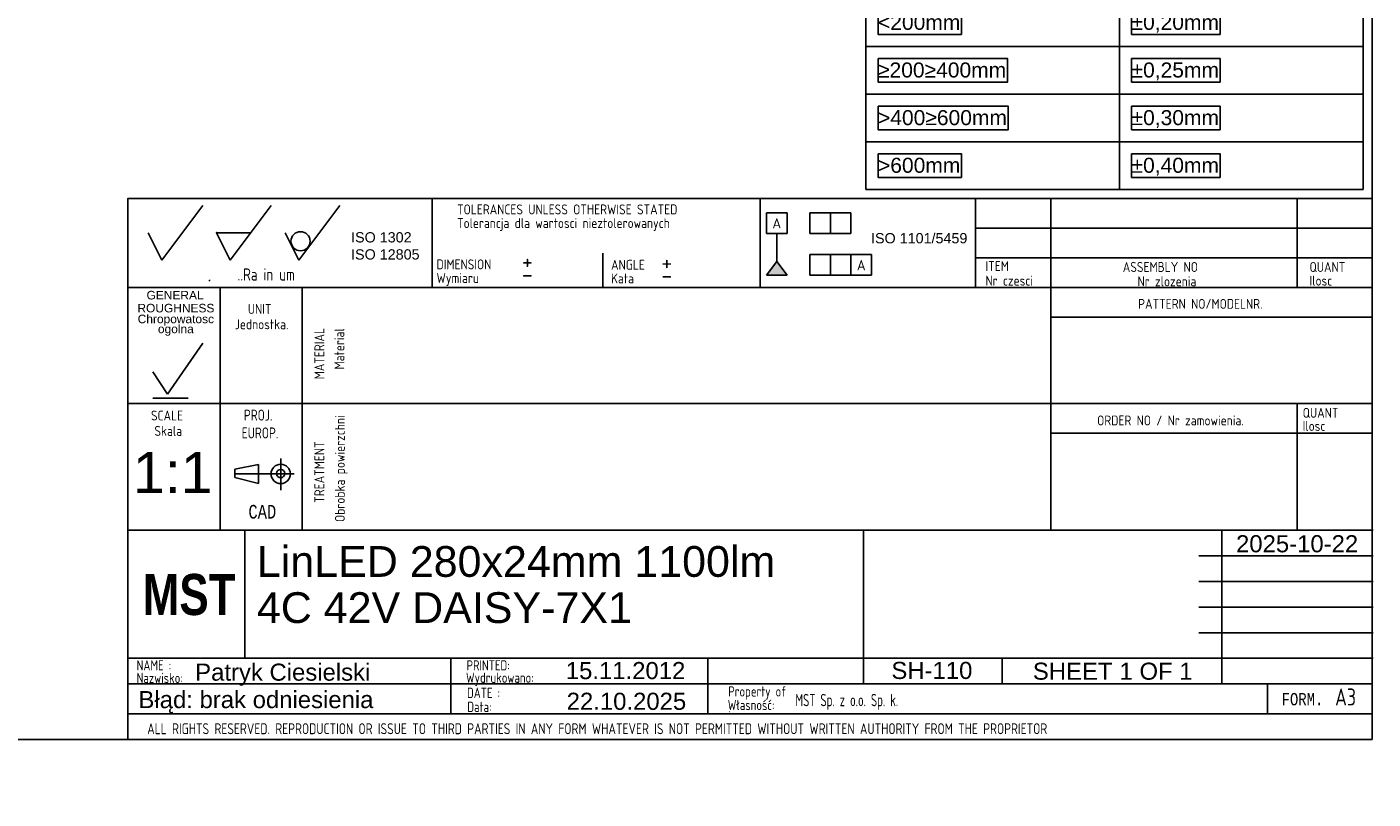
# Model space of a CAD drawing. Header units: millimetres. Extents: x 16 to 406, y 5 to 285.
# Tile 4 of 7: x 209 to 406, y 5 to 118. Entities that reach past the tile are written whole.
import ezdxf
from ezdxf.entities.mleader import LeaderData, LeaderLine
from ezdxf.enums import TextEntityAlignment as Align
from ezdxf.lldxf.tags import DXFTag
from ezdxf.math import Vec2, Vec3

# ---------------------------------------------------------------- set-up
doc = ezdxf.new("R2010")
doc.units = ezdxf.units.MM
doc.layers.add('10', color=7, linetype='Continuous')
doc.layers.add('Default', color=7, linetype='Continuous')
doc.styles.add('SEACAD_Arial', font='arial.ttf')
doc.styles.add('SEACAD_Lucida_Console', font='lucon.TTF', dxfattribs={"width": 0.8})
doc.styles.add('SEACAD_Solid_Edge_ANSI', font='seans.ttf')
tags = doc.linetypes.add('CENTER2', pattern=[28.575, 19.05, -3.175, 3.175, -3.175]).pattern_tags.tags
tags[10:11] = [DXFTag(74, 4), DXFTag(75, 0), DXFTag(340, '0'), DXFTag(46, 0.0), DXFTag(50, 0.0), DXFTag(44, 0.0), DXFTag(45, 0.0)]
tags[8:9] = [DXFTag(74, 4), DXFTag(75, 0), DXFTag(340, '0'), DXFTag(46, 0.0), DXFTag(50, 0.0), DXFTag(44, 0.0), DXFTag(45, 0.0)]
tags[6:7] = [DXFTag(74, 4), DXFTag(75, 0), DXFTag(340, '0'), DXFTag(46, 0.0), DXFTag(50, 0.0), DXFTag(44, 0.0), DXFTag(45, 0.0)]
tags[4:5] = [DXFTag(74, 4), DXFTag(75, 0), DXFTag(340, '0'), DXFTag(46, 0.0), DXFTag(50, 0.0), DXFTag(44, 0.0), DXFTag(45, 0.0)]

# ---------------------------------------------------------------- blocks, each defined once
blk = doc.blocks.new('SE1116')
at = {"layer": 'Default', "color": 7, "linetype": 'Continuous'}
for p, q in [((0, 0), (0, 38.29)), ((0, 38.29), (72.71, 38.29)), ((72.71, 38.29), (72.71, 0)), ((0, 27.87), (72.71, 27.87)), ((37.08, 27.87), (37.08, 20.91)), ((0, 20.91), (72.71, 20.91)), ((37.08, 20.91), (37.08, 13.94)), ((0, 13.94), (72.71, 13.94)), ((37.08, 13.94), (37.08, 6.97)), ((0, 6.97), (72.71, 6.97)), ((37.08, 6.97), (37.08, 0)), ((72.71, 0), (0, 0))]:
    blk.add_line(p, q, dxfattribs=at)
for points in [[(3, 36.52), (3, 33.08), (69.71, 33.08), (69.71, 36.52), (3, 36.52)], [(8.28, 33.08), (8.28, 29.64), (64.43, 29.64), (64.43, 33.08), (8.28, 33.08)], [(1.76, 26.11), (1.76, 22.67), (13.96, 22.67), (13.96, 26.11), (1.76, 26.11)], [(38.84, 26.11), (38.84, 22.67), (51.8, 22.67), (51.8, 26.11), (38.84, 26.11)], [(1.76, 19.14), (1.76, 15.7), (20.7, 15.7), (20.7, 19.14), (1.76, 19.14)], [(38.84, 19.14), (38.84, 15.7), (51.8, 15.7), (51.8, 19.14), (38.84, 19.14)], [(1.76, 12.17), (1.76, 8.73), (20.8, 8.73), (20.8, 12.17), (1.76, 12.17)], [(38.84, 12.17), (38.84, 8.73), (51.8, 8.73), (51.8, 12.17), (38.84, 12.17)], [(1.76, 5.21), (1.76, 1.76), (13.96, 1.76), (13.96, 5.21), (1.76, 5.21)], [(38.84, 5.21), (38.84, 1.76), (51.8, 1.76), (51.8, 5.21), (38.84, 5.21)]]:
    blk.add_lwpolyline(points, dxfattribs=at)
at = {"layer": 'Default', "char_height": 2.2, "attachment_point": 1}
for s, insert, width in [('{\\fArial|b0||i0||c0|p34;\\C7;\\H2.2;\\W1.;TOLERANCES UNLESS OTHERWISE STATED}', (3, 35.95), 66.7174), ('{\\fArial|b0||i0||c0|p34;\\C7;\\H2.2;\\W1.;Tolerancja dla wartości nieztolerowanych}', (8.28, 32.51), 56.1478), ('{\\fArial|b0||i0||c0|p34;\\C7;\\H2.2;\\W1.;±0,20mm}', (38.84, 25.54), 12.9609), ('{\\fArial|b0||i0||c0|p34;\\C7;\\H2.2;\\W1.;<200mm}', (1.76, 25.54), 12.1957), ('{\\fArial|b0||i0||c0|p34;\\C7;\\H2.2;\\W1.;≥200≥400mm}', (1.76, 18.57), 18.9391), ('{\\fArial|b0||i0||c0|p34;\\C7;\\H2.2;\\W1.;±0,25mm}', (38.84, 18.57), 12.9609), ('{\\fArial|b0||i0||c0|p34;\\C7;\\H2.2;\\W1.;±0,30mm}', (38.84, 11.6), 12.9609), ('{\\fArial|b0||i0||c0|p34;\\C7;\\H2.2;\\W1.;>400≥600mm}', (1.76, 11.6), 19.0348), ('{\\fArial|b0||i0||c0|p34;\\C7;\\H2.2;\\W1.;>600mm}', (1.76, 4.63), 12.1957), ('{\\fArial|b0||i0||c0|p34;\\C7;\\H2.2;\\W1.;±0,40mm}', (38.84, 4.63), 12.9609)]:
    blk.add_mtext(s, dxfattribs=dict(at, insert=insert, width=width))
blk = doc.blocks.new('SEANNOT_GROUP16')
at = {"layer": 'Default', "color": 7, "linetype": 'Continuous', "style": 'SEACAD_Arial'}
for s, p in [('LinLED 280x24mm 1100lm', (242.55, 41.87)), ('4C 42V DAISY-7X1', (242.55, 35.12))]:
    blk.add_text(s, height=4.5, dxfattribs=at).set_placement(p, align=Align.TOP_LEFT)
blk = doc.blocks.new('SEANNOT_GROUP18')
at = {"layer": 'Default', "color": 7, "linetype": 'Continuous', "style": 'SEACAD_Arial'}
blk.add_text('Patryk Ciesielski', height=2.5, dxfattribs=at).set_placement((233.53, 24.68), align=Align.TOP_LEFT)
blk = doc.blocks.new('SEANNOT_GROUP19')
at = {"layer": 'Default', "color": 7, "linetype": 'Continuous', "style": 'SEACAD_Arial'}
blk.add_text('SH-110', height=2.5, dxfattribs=at).set_placement((335.35, 24.93), align=Align.TOP_LEFT)
blk = doc.blocks.new('SEANNOT_GROUP20')
at = {"layer": 'Default', "color": 7, "linetype": 'Continuous', "style": 'SEACAD_Arial'}
blk.add_text('22.10.2025', height=2.5, dxfattribs=at).set_placement((287.86, 20.42), align=Align.TOP_LEFT)
blk = doc.blocks.new('SEANNOT_GROUP21')
at = {"layer": 'Default', "color": 7, "linetype": 'Continuous', "style": 'SEACAD_Arial'}
blk.add_text('1:1', height=6, dxfattribs=at).set_placement((224.43, 55.64), align=Align.TOP_LEFT)
blk = doc.blocks.new('_Dot')
at = {"color": 0, "linetype": 'ByBlock', "lineweight": -2}
blk.add_line((-0.5, 0), (-1, 0), dxfattribs=at)
at = {"color": 0, "linetype": 'ByBlock', "const_width": 0.5}
blk.add_lwpolyline([(-0.25, 0, 1), (0.25, 0, 1)], format="xyb", close=True, dxfattribs=at)
blk = doc.blocks.new('SEANNOT_GROUP23')
at = {"layer": 'Default', "color": 7, "linetype": 'Continuous', "style": 'SEACAD_Arial'}
blk.add_text('15.11.2012', height=2.5, dxfattribs=at).set_placement((287.73, 24.91), align=Align.TOP_LEFT)
blk = doc.blocks.new('SEANNOT_GROUP25')
at = {"layer": 'Default', "color": 7, "linetype": 'Continuous', "style": 'SEACAD_Arial'}
for s, p in [('SHEET ', (356.04, 24.82)), ('1', (368.7, 24.82)), (' OF ', (370.66, 24.82)), ('1', (377.45, 24.82))]:
    blk.add_text(s, height=2.5, dxfattribs=at).set_placement(p, align=Align.TOP_LEFT)
blk = doc.blocks.new('SEANNOT_GROUP26')
at = {"layer": 'Default', "color": 7, "linetype": 'Continuous', "style": 'SEACAD_Arial'}
blk.add_text('2025-10-22', height=2.5, dxfattribs=at).set_placement((385.75, 43.46), align=Align.TOP_LEFT)

msp = doc.modelspace()

# ---------------------------------------------------------------- hatches: boundary and pattern name
at = {"layer": 'Default', "linetype": 'Continuous'}
msp.add_hatch(color=7, dxfattribs=at).paths.add_polyline_path([(318.589, 83.506), (317.089, 81.521), (320.089, 81.521)])

# ---------------------------------------------------------------- linework, layer by layer
at = {"layer": '10', "color": 7, "linetype": 'Continuous'}
for p, q in [((268.166, 92.702), (268.166, 79.702)), ((316.166, 92.702), (316.166, 79.702)), ((347.666, 92.702), (347.666, 79.702)), ((358.666, 92.702), (358.666, 44.202)), ((394.666, 92.702), (394.666, 79.702)), ((228.666, 83.702), (234.666, 91.702)), ((238.666, 83.702), (244.666, 91.702)), ((248.666, 83.702), (254.666, 91.702)), ((226.666, 87.702), (228.666, 83.702)), ((236.666, 87.702), (241.666, 87.702)), ((236.666, 87.702), (238.666, 83.702)), ((246.666, 87.702), (248.666, 83.702)), ((405.666, 88.369), (347.666, 88.369)), ((293.166, 84.702), (293.166, 79.702)), ((405.666, 84.036), (347.666, 84.036)), ((235.541, 80.629), (235.717, 80.835)), ((405.666, 79.702), (223.666, 79.702)), ((237.166, 79.702), (237.166, 44.202)), ((237.166, 79.702), (237.166, 45.702)), ((249.166, 79.702), (249.166, 44.202)), ((405.666, 75.369), (358.666, 75.369)), ((229.469, 64.067), (234.668, 71.572)), ((227.327, 67.349), (229.469, 64.067)), ((227.327, 63.528), (232.526, 63.528)), ((405.666, 62.702), (223.666, 62.702)), ((394.666, 62.702), (394.666, 44.202)), ((405.666, 58.369), (358.666, 58.369)), ((239.312, 53.117), (242.798, 53.809)), ((242.798, 53.809), (242.798, 51.041)), ((246.041, 54.678), (246.041, 50.07)), ((246.041, 54.678), (246.041, 50.07)), ((239.312, 51.925), (239.312, 53.117)), ((242.798, 51.041), (239.312, 51.925)), ((331.291, 44.202), (223.666, 44.202)), ((331.166, 44.202), (223.666, 44.202)), ((240.77, 25.544), (240.77, 44.294)), ((380.291, 44.202), (405.791, 44.202)), ((383.666, 21.702), (383.666, 44.202)), ((380.291, 40.452), (405.791, 40.452)), ((380.291, 36.702), (405.791, 36.702)), ((380.291, 32.952), (405.791, 32.952)), ((380.291, 29.202), (405.791, 29.202)), ((223.666, 25.452), (405.791, 25.452)), ((270.926, 25.414), (270.926, 17.289)), ((308.524, 25.452), (308.524, 17.327)), ((351.541, 25.452), (351.541, 21.702)), ((223.666, 21.702), (380.291, 21.702)), ((390.354, 21.702), (390.354, 17.327)), ((223.666, 17.327), (405.666, 17.327))]:
    msp.add_line(p, q, dxfattribs=at)
at = {"layer": '10', "color": 7, "linetype": 'CENTER2'}
msp.add_line((239.312, 52.425), (248.028, 52.425), dxfattribs=at)
at = {"layer": '10', "color": 7, "linetype": 'Continuous'}
for points in [[(405.666, 13.577), (405.666, 284.577), (15.666, 284.577), (15.666, 13.577), (405.666, 13.577)], [(405.666, 13.577), (405.666, 92.702), (223.666, 92.702), (223.666, 13.577), (405.666, 13.577)], [(331.291, 44.202), (331.291, 21.702), (405.666, 21.702), (405.666, 44.202), (331.291, 44.202)]]:
    msp.add_lwpolyline(points, dxfattribs=at)
for centre, radius in [((248.939, 86.457), 1.402), ((246.041, 52.425), 1.415), ((246.041, 52.484), 0.607)]:
    msp.add_circle(centre, radius, dxfattribs=at)
msp.add_point((236.666, 87.702), dxfattribs=at)
at = {"layer": 'Default', "color": 7, "linetype": 'Continuous'}
for p, q in [((317.089, 87.611), (317.089, 90.611)), ((317.089, 90.611), (320.089, 90.611)), ((320.089, 90.611), (320.089, 87.611)), ((323.424, 87.611), (323.424, 90.611)), ((323.424, 90.611), (329.424, 90.611)), ((326.424, 90.611), (326.424, 87.611)), ((329.424, 90.611), (329.424, 87.611)), ((320.089, 87.611), (317.089, 87.611)), ((318.589, 83.506), (318.589, 87.611)), ((329.424, 87.611), (323.424, 87.611)), ((317.089, 81.521), (318.589, 83.506)), ((318.589, 83.506), (320.089, 81.521)), ((323.424, 81.521), (323.424, 84.521)), ((323.424, 84.521), (332.424, 84.521)), ((326.424, 84.521), (326.424, 81.521)), ((329.424, 81.521), (329.424, 84.521)), ((332.424, 84.521), (332.424, 81.521)), ((320.089, 81.521), (317.089, 81.521)), ((332.424, 81.521), (323.424, 81.521))]:
    msp.add_line(p, q, dxfattribs=at)

# ---------------------------------------------------------------- block references
at = {"layer": 'Default', "color": 7}
msp.add_blockref('SE1116', (331.629, 94.04), dxfattribs=at)
at = {"layer": 'Default'}
for name in ['SEANNOT_GROUP21', 'SEANNOT_GROUP26', 'SEANNOT_GROUP16', 'SEANNOT_GROUP18', 'SEANNOT_GROUP23', 'SEANNOT_GROUP19', 'SEANNOT_GROUP25', 'SEANNOT_GROUP20']:
    msp.add_blockref(name, (0, 0), dxfattribs=at)

# ---------------------------------------------------------------- texts
at = {"layer": '10', "attachment_point": 1}
for s, insert, char_height, width, style in [('{\\fSolid Edge ANSI|b0||i0||c0|p34;\\C7;\\H1.45000002;\\W0.883;TOLERANCES UNLESS OTHERWISE STATED}', (271.823, 91.84), 1.45, 38.61414, 'SEACAD_Solid_Edge_ANSI'), ('{\\fSolid Edge ANSI|b0||i0||c0|p34;\\C7;\\H1.45000002;\\W0.883;Tolerancja dla wartosci nieztolerowanych}', (271.823, 89.84), 1.45, 36.02936, 'SEACAD_Solid_Edge_ANSI'), ('{\\fSolid Edge ANSI|b0||i0||c0|p34;\\C7;\\H1.45000002;\\W0.883;DIMENSION}', (268.823, 83.801), 1.45, 10.15001, 'SEACAD_Solid_Edge_ANSI'), ('{\\fSolid Edge ANSI|b0||i0||c0|p34;\\C7;\\H1.45000002;\\W0.883;ANGLE}', (294.351, 83.737), 1.45, 6.05218, 'SEACAD_Solid_Edge_ANSI'), ('{\\fSolid Edge ANSI|b0||i0||c0|p34;\\C7;\\H1.45000002;\\W0.883;ITEM}', (349.106, 83.545), 1.45, 4.25544, 'SEACAD_Solid_Edge_ANSI'), ('{\\fSolid Edge ANSI|b0||i0||c0|p34;\\C7;\\H1.45000002;\\W0.883;ASSEMBLY NO}', (369.185, 83.418), 1.45, 12.82936, 'SEACAD_Solid_Edge_ANSI'), ('{\\fSolid Edge ANSI|b0||i0||c0|p34;\\C7;\\H1.45000002;\\W0.883;QUANT}', (396.497, 83.418), 1.45, 6.24131, 'SEACAD_Solid_Edge_ANSI'), ('{\\fSolid Edge ANSI|b0||i0||c0|p34;\\C7;\\H1.8;\\W0.8;..Ra in um}', (239.73, 82.502), 1.8, 8.92175, 'SEACAD_Solid_Edge_ANSI'), ('{\\fSolid Edge ANSI|b0||i0||c0|p34;\\C7;\\H1.45000002;\\W0.883;Wymiaru}', (268.823, 81.801), 1.45, 8.67569, 'SEACAD_Solid_Edge_ANSI'), ('{\\fSolid Edge ANSI|b0||i0||c0|p34;\\C7;\\H1.45000002;\\W0.883;Kata}', (294.351, 81.737), 1.45, 5.07501, 'SEACAD_Solid_Edge_ANSI'), ('{\\fSolid Edge ANSI|b0||i0||c0|p34;\\C7;\\H1.45000002;\\W0.883;Nr czesci }', (349.106, 81.418), 1.45, 7.78588, 'SEACAD_Solid_Edge_ANSI'), ('{\\fSolid Edge ANSI|b0||i0||c0|p34;\\C7;\\H1.45000002;\\W0.883;Nr zlozenia}', (371.349, 81.319), 1.45, 9.50428, 'SEACAD_Solid_Edge_ANSI'), ('{\\fSolid Edge ANSI|b0||i0||c0|p34;\\C7;\\H1.45000002;\\W0.883;Ilosc}', (396.497, 81.418), 1.45, 6.93479, 'SEACAD_Solid_Edge_ANSI'), ('{\\fSolid Edge ANSI|b0||i0||c0|p34;\\C7;\\H1.45000002;\\W0.883;UNIT}', (241.233, 77.275), 1.45, 4.16088, 'SEACAD_Solid_Edge_ANSI'), ('{\\fSolid Edge ANSI|b0||i0||c0|p34;\\C7;\\H1.45000002;\\W0.883;PATTERN NO/MODELNR.}', (371.438, 78.024), 1.45, 21.43479, 'SEACAD_Solid_Edge_ANSI'), ('{\\fSolid Edge ANSI|b0||i0||c0|p34;\\C7;\\H1.45000002;\\W0.883;Jednostka.}', (239.329, 75.036), 1.45, 8.72628, 'SEACAD_Solid_Edge_ANSI'), ('{\\fSolid Edge ANSI|b0||i0||c0|p34;\\C7;\\H1.45000002;\\W0.883;SCALE}', (227.067, 61.69), 1.45, 5.86305, 'SEACAD_Solid_Edge_ANSI'), ('{\\fSolid Edge ANSI|b0||i0||c0|p34;\\C7;\\H1.60000002;\\W0.8;PROJ.}', (240.654, 61.826), 1.6, 5.11305, 'SEACAD_Solid_Edge_ANSI'), ('{\\fSolid Edge ANSI|b0||i0||c0|p34;\\C7;\\H1.45000002;\\W0.883;ORDER NO / Nr zamowienia.}', (365.438, 60.97), 1.45, 25.03089, 'SEACAD_Solid_Edge_ANSI'), ('{\\fSolid Edge ANSI|b0||i0||c0|p34;\\C7;\\H1.45000002;\\W0.883;QUANT}', (395.497, 62.085), 1.45, 6.24131, 'SEACAD_Solid_Edge_ANSI'), ('{\\fSolid Edge ANSI|b0||i0||c0|p34;\\C7;\\H1.45000002;\\W0.883;Skala}', (227.568, 59.436), 1.45, 5.77723, 'SEACAD_Solid_Edge_ANSI'), ('{\\fSolid Edge ANSI|b0||i0||c0|p34;\\C7;\\H1.60000002;\\W0.8;EUROP.}', (240.336, 59.22), 1.6, 6.64349, 'SEACAD_Solid_Edge_ANSI'), ('{\\fSolid Edge ANSI|b0||i0||c0|p34;\\C7;\\H1.45000002;\\W0.883;Ilosc}', (395.497, 60.165), 1.45, 6.93479, 'SEACAD_Solid_Edge_ANSI'), ('{\\fLucida Console|b0||i0||c0|p34;\\C7;\\H1.99999998;\\W0.8;CAD}', (241.316, 47.895), 2, 4.53334, 'SEACAD_Lucida_Console'), ('{\\fSolid Edge ANSI|b0||i0||c0|p34;\\C7;\\H1.5;\\W0.8;NAME :}', (224.968, 25.176), 1.5, 5.5761, 'SEACAD_Solid_Edge_ANSI'), ('{\\fSolid Edge ANSI|b0||i0||c0|p34;\\C7;\\H1.5;\\W0.8;PRINTED:}', (273.216, 25.176), 1.5, 8.9879, 'SEACAD_Solid_Edge_ANSI'), ('{\\fSolid Edge ANSI|b0||i0||c0|p34;\\C7;\\H1.5;\\W0.8;Nazwisko:}', (224.968, 23.329), 1.5, 7.67838, 'SEACAD_Solid_Edge_ANSI'), ('{\\fSolid Edge ANSI|b0||i0||c0|p34;\\C7;\\H1.5;\\W0.8;Wydrukowano:}', (273.128, 23.366), 1.5, 11.43865, 'SEACAD_Solid_Edge_ANSI'), ('{\\fSolid Edge ANSI|b0||i0||c0|p34;\\C7;\\H1.5;\\W0.8;DATE :}', (273.282, 21.148), 1.5, 5.2174, 'SEACAD_Solid_Edge_ANSI'), ('{\\fSolid Edge ANSI|b0||i0||c0|p34;\\C7;\\H1.5;\\W0.8;Property of :}', (311.497, 21.358), 1.5, 8.86958, 'SEACAD_Solid_Edge_ANSI'), ('{\\fSolid Edge ANSI|b0||i0||c0|p34;\\C7;\\H1.8;\\W0.667;MST Sp. z o.o. Sp. k.}', (321.317, 20.244), 1.8, 58.30436, 'SEACAD_Solid_Edge_ANSI'), ('{\\fLucida Console|b0||i0||c0|p34;\\C7;\\H1.8;\\W0.8;FORM.}', (392.416, 20.377), 1.8, 6.80001, 'SEACAD_Lucida_Console'), ('{\\fSolid Edge ANSI|b0||i0||c0|p34;\\C7;\\H2.50000002;\\W0.8;A3}', (400.244, 21.047), 2.5, 3.31523, 'SEACAD_Solid_Edge_ANSI'), ('{\\fSolid Edge ANSI|b0||i0||c0|p34;\\C7;\\H1.5;\\W0.8;Data:}', (273.325, 19.098), 1.5, 6.19566, 'SEACAD_Solid_Edge_ANSI'), ('{\\fSolid Edge ANSI|b0||i0||c0|p34;\\C7;\\H1.5;\\W0.8;Własność:}', (311.414, 19.374), 1.5, 10.89131, 'SEACAD_Solid_Edge_ANSI'), ('{\\fSolid Edge ANSI|b0||i0||c0|p34;\\C7;\\H1.60000002;\\W0.8;ALL RIGHTS RESERVED. REPRODUCTION OR ISSUE TO THIRD PARTIES IN ANY FORM WHATEVER IS NOT PERMITTED WITHOUT WRITTEN AUTHORITY FROM THE PROPRIETOR}', (226.514, 15.955), 1.6, 148.00001, 'SEACAD_Solid_Edge_ANSI')]:
    msp.add_mtext(s, dxfattribs=dict(at, insert=insert, char_height=char_height, width=width, style=style))
at = {"layer": '10', "char_height": 1.25, "attachment_point": 1}
for s, insert, width in [('{\\fArial|b0||i0||c0|p34;\\C7;\\H1.2499998;\\W1.;GENERAL}', (226.419, 79.196), 8.3424), ('{\\fArial|b0||i0||c0|p34;\\C7;\\H1.2499998;\\W1.;ROUGHNESS}', (225.084, 77.302), 11.22283)]:
    msp.add_mtext(s, dxfattribs=dict(at, insert=insert, width=width))
at = {"layer": '10', "insert": (230.703, 74.174), "char_height": 1.25, "width": 11.65265, "attachment_point": 5, "line_spacing_factor": 0.7}
msp.add_mtext('{\\fArial|b0||i0||c0|p34;\\C7;\\H1.24999998;\\W1.;Chropowatosc\\P}{\\fArial|b0||i0||c0|p34;\\C7;\\H1.24999998;\\W1.;ogolna}', dxfattribs=at)
at = {"layer": '10', "char_height": 1.45, "attachment_point": 1, "rotation": 89.99999, "style": 'SEACAD_Solid_Edge_ANSI'}
for s, insert, width in [('{\\fSolid Edge ANSI|b0||i0||c0|p34;\\C7;\\H1.45000002;\\W0.883;MATERIAL}', (250.968, 66.261), 8.92066), ('{\\fSolid Edge ANSI|b0||i0||c0|p34;\\C7;\\H1.45000002;\\W0.883;Material}', (253.888, 67.703), 7.15315), ('{\\fSolid Edge ANSI|b0||i0||c0|p34;\\C7;\\H1.45000002;\\W0.883;TREATMENT}', (250.968, 48.199), 10.87501), ('{\\fSolid Edge ANSI|b0||i0||c0|p34;\\C7;\\H1.45000002;\\W0.883;Obrobka powierzchni}', (253.968, 45.395), 17.04755)]:
    msp.add_mtext(s, dxfattribs=dict(at, insert=insert, width=width))
at = {"layer": 'Default'}
for s, insert, char_height, width, attachment_point in [('{\\fSolid Edge ANSI|b0||i0||c0|p34;\\C7;\\H1.5;\\W1.;A}', (318.583, 89.835), 1.5, 1.40218, 2), ('{\\fArial|b0||i0||c0|p34;\\C7;\\H1.5;\\W1.;ISO 1302 \\P}{\\fArial|b0||i0||c0|p34;\\C7;\\H1.5;\\W1.;ISO 12805}', (256.327, 87.785), 1.5, 10.48633, 1), ('{\\fArial|b0||i0||c0|p34;\\C7;\\H1.5;\\W1.;ISO 1101/5459}', (339.414, 87.653), 1.5, 14.66134, 2), ('{\\fSolid Edge ISO|b0||i0||c0|p34;\\C7;\\H2.5;\\W1.;+\\P}', (281.293, 84.797), 2.5, 1.88245, 1), ('{\\fSolid Edge ISO|b0||i0||c0|p34;\\C7;\\H2.5;\\W1.;+\\P}', (301.686, 84.64), 2.5, 1.88245, 1), ('{\\fSolid Edge ANSI|b0||i0||c0|p34;\\C7;\\H1.5;\\W1.;A}', (330.939, 83.709), 1.5, 1.40218, 2), ('{\\fSolid Edge ISO|b0||i0||c0|p34;\\C7;\\H2.5;\\W1.;-\\P}', (281.293, 82.914), 2.5, 1.88245, 1), ('{\\fSolid Edge ISO|b0||i0||c0|p34;\\C7;\\H2.5;\\W1.;-\\P}', (301.686, 82.758), 2.5, 1.88245, 1), ('{\\fImpact|b0||i0||c0|p34;\\C7;\\H6.;\\W1.;MST}', (225.853, 37.789), 6, 14.45318, 1)]:
    msp.add_mtext(s, dxfattribs=dict(at, insert=insert, char_height=char_height, width=width, attachment_point=attachment_point))

# ---------------------------------------------------------------- leaders
at = {"layer": 'Default', "color": 7, "linetype": 'Continuous'}
ml = msp.add_multileader_mtext('Standard', dxfattribs=at)
ml.set_content('{\\pxsm0.9;\\fArial|b0||i0||c0|p34;\\W1.; Błąd: brak odniesienia\\P}', color=256)
ml.set_leader_properties()
ml.set_arrow_properties(name='DOT')
ml.build(insert=Vec2(0, 0))
ml.multileader.update_dxf_attribs({"leader_type": 0, "dogleg_length": 0, "arrow_head_size": 2.5})
ctx = ml.context
ctx.base_point, ctx.char_height, ctx.arrow_head_size = Vec3(222.27, 19.052), 2.5, 2.5
ctx.mtext.insert = Vec3(224.27, 20.668)

doc.saveas('drawing.dxf')
